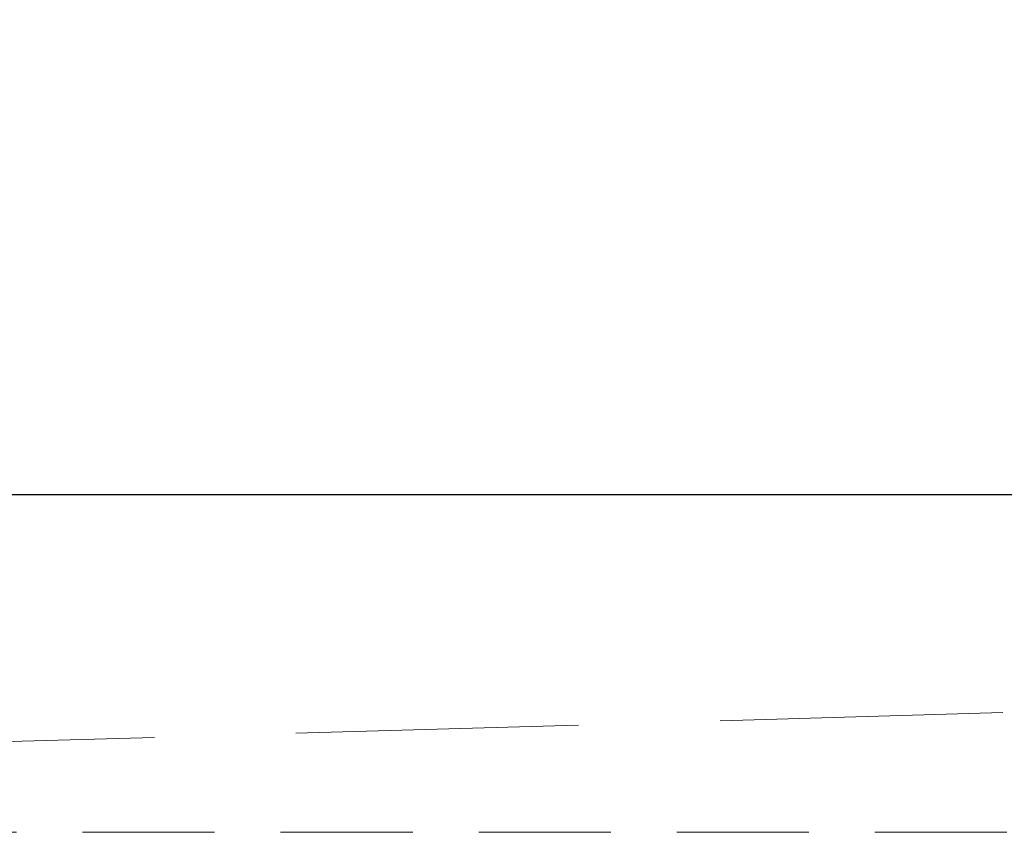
# Model space of a CAD drawing. Header units: millimetres. Extents: x 213386 to 459888, y 74252 to 208052.
# Tile 161 of 256: x 375576 to 376239, y 180632 to 181179. Entities that reach past the tile are written whole.
import ezdxf

# ---------------------------------------------------------------- set-up
doc = ezdxf.new("R2010")
doc.units = ezdxf.units.MM
doc.linetypes.add('ČÁRKOVANÁ', pattern=[19.05, 12.7, -6.35])
doc.layers.get('Defpoints').update_dxf_attribs({"color": 255, "lineweight": 0})
doc.layers.add('NOVA', color=255, linetype='Continuous', lineweight=0)
doc.layers.add('TENKA', color=255, linetype='Continuous', lineweight=0)
doc.styles.add('CS-ROMANS', font='romans.shx', dxfattribs={"width": 0.75, "oblique": 5})
doc.dimstyles.new('A_KÓTA_50', dxfattribs={"dimtxt": 110, "dimasz": 2, "dimexe": 100, "dimexo": 1500, "dimgap": 40, "dimtad": 1, "dimrnd": 1, "dimdsep": 46, "dimtxsty": 'CS-ROMANS', "dimblk": 'KOT_CARA20', "dimcen": 45, "dimse1": 1, "dimse2": 1, "dimclrd": 256, "dimclre": 256, "dimclrt": 256, "dimadec": 0, "dimazin": 0, "dimtfac": 1, "dimtix": 1, "dimtmove": 2, "dimatfit": 3, "dimldrblk": 'OBLIQUE', "dimfxl": 100, "dimtolj": 1, "dimarcsym": 0})

# ---------------------------------------------------------------- blocks, each defined once
blk = doc.blocks.new('KOT_CARA20')
for p, q in [((0, 20), (0, -20)), ((0, 0), (14.14, 14.14)), ((0, 0), (-14.14, -14.14))]:
    blk.add_line(p, q)
blk = doc.blocks.new('*D3953')
at = {"lineweight": -2, "transparency": 16777216}
blk.add_line((374228.64, 180859.58), (398424.64, 180859.58), dxfattribs=at)
at = {"layer": 'Defpoints', "color": 0, "transparency": 16777216}
for p in [(398426.64, 181107.27), (374226.64, 181033.42), (398426.64, 180859.58)]:
    blk.add_point(p, dxfattribs=at)
at = {"lineweight": -2, "transparency": 16777216, "xscale": 2, "yscale": 2, "zscale": 2, "rotation": 180}
blk.add_blockref('KOT_CARA20', (374226.64, 180859.58), dxfattribs=at)
at = {"lineweight": -2, "transparency": 16777216, "xscale": 2, "yscale": 2, "zscale": 2}
blk.add_blockref('KOT_CARA20', (398426.64, 180859.58), dxfattribs=at)
at = {"transparency": 16777216, "insert": (388850.36, 180954.58), "char_height": 110, "attachment_point": 5, "style": 'CS-ROMANS'}
blk.add_mtext('\\A1;24200', dxfattribs=at)
blk = doc.blocks.new('_OBLIQUE')
at = {"color": 0, "linetype": 'ByBlock', "ltscale": 15}
blk.add_line((-0.5, -0.5), (0.5, 0.5), dxfattribs=at)

msp = doc.modelspace()

# ---------------------------------------------------------------- linework, layer by layer
at = {"layer": 'NOVA', "linetype": 'ČÁRKOVANÁ', "ltscale": 15}
msp.add_line((373476.638, 180632.154), (399176.638, 181382.154), dxfattribs=at)
at = {"layer": 'TENKA', "linetype": 'ČÁRKOVANÁ', "ltscale": 7}
msp.add_lwpolyline([(374034.138, 203432.154), (399176.638, 203432.154), (399176.638, 180632.154), (374034.138, 180632.154)], close=True, dxfattribs=at)

# ---------------------------------------------------------------- dimensions: what is measured, and where the dimension line sits
dim = msp.add_linear_dim(base=(398426.638, 180859.579), p1=(374226.638, 181033.425), p2=(398426.638, 181107.275), dimstyle='A_KÓTA_50')
dim.commit()
dim.dimension.update_dxf_attribs({"geometry": '*D3953', "text_midpoint": (388850.355, 180954.579), "dimtype": 160})

doc.saveas('drawing.dxf')
